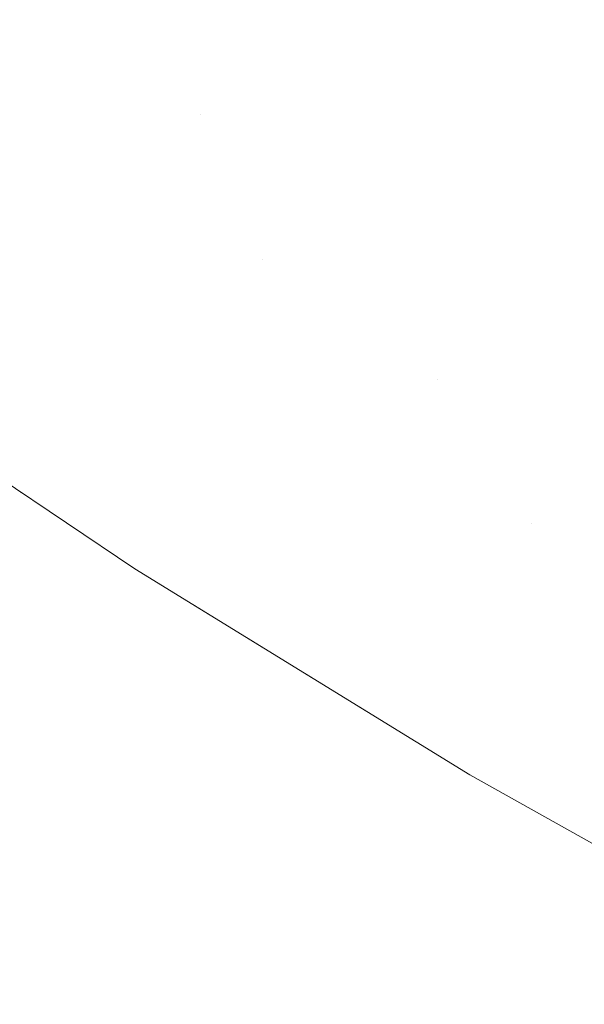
# Model space of a CAD drawing. Header units: centimetres. Extents: x -62 to 63, y 4 to 6.
# Tile 20 of 256: x -62.04937 to -62.04011, y 4.23787 to 4.25402. Entities that reach past the tile are written whole.
import ezdxf

# ---------------------------------------------------------------- set-up
doc = ezdxf.new("R2010")
doc.units = ezdxf.units.CM
doc.header["$LTSCALE"] = 2.54
doc.layers.add('Lucido design-1', color=7, linetype='Continuous')

# ---------------------------------------------------------------- blocks, each defined once
blk = doc.blocks.new('Gruppo-4-1')
at = {"color": 7, "linetype": 'Continuous', "lineweight": 9}
for points, invisible_edges in [([(-62.040207, 4.25398, -2276.284543), (-62.039033, 4.254267, -2276.283155), (-62.041495, 4.256136, -2276.283155), (-62.042684, 4.25586, -2276.284543)], 15), ([(-62.042684, 4.25586, -2276.284543), (-62.043832, 4.255594, -2276.285944), (-62.041341, 4.253702, -2276.285944), (-62.040207, 4.25398, -2276.284543)], 15), ([(-62.042434, 4.253434, -2276.287357), (-62.041341, 4.253702, -2276.285944), (-62.043832, 4.255594, -2276.285944), (-62.044941, 4.255337, -2276.287357)], 15), ([(-62.044941, 4.255337, -2276.287357), (-62.046007, 4.255089, -2276.288781), (-62.043487, 4.253176, -2276.288781), (-62.042434, 4.253434, -2276.287357)], 15), ([(-62.041462, 4.25492, -2276.959797), (-62.040281, 4.255202, -2276.961185), (-62.039033, 4.254267, -2276.961185), (-62.040207, 4.25398, -2276.959797)], 15), ([(-62.044499, 4.252928, -2276.290218), (-62.043487, 4.253176, -2276.288781), (-62.046007, 4.255089, -2276.288781), (-62.047032, 4.254851, -2276.290218)], 15), ([(-62.047032, 4.254851, -2276.954122), (-62.046007, 4.255089, -2276.955559), (-62.044765, 4.254133, -2276.955559), (-62.045783, 4.25389, -2276.954122)], 15), ([(-62.047032, 4.254851, -2276.290218), (-62.048014, 4.254624, -2276.291665), (-62.045468, 4.252691, -2276.291665), (-62.044499, 4.252928, -2276.290218)], 15), ([(-62.045783, 4.25389, -2276.954122), (-62.046759, 4.253658, -2276.952675), (-62.048014, 4.254624, -2276.952675), (-62.047032, 4.254851, -2276.954122)], 15), ([(-62.040207, 4.25398, -2276.959797), (-62.041341, 4.253702, -2276.958396), (-62.042604, 4.254648, -2276.958396), (-62.041462, 4.25492, -2276.959797)], 15), ([(-62.043705, 4.254385, -2276.956983), (-62.042604, 4.254648, -2276.958396), (-62.041341, 4.253702, -2276.958396), (-62.042434, 4.253434, -2276.956983)], 15), ([(-62.046394, 4.252464, -2276.293122), (-62.045468, 4.252691, -2276.291665), (-62.048014, 4.254624, -2276.291665), (-62.048953, 4.254406, -2276.293122)], 15), ([(-62.046394, 4.252464, -2276.951217), (-62.048953, 4.254406, -2276.951217), (-62.048014, 4.254624, -2276.952675), (-62.046759, 4.253658, -2276.952675)], 15), ([(-62.048953, 4.254406, -2276.293122), (-62.049847, 4.254199, -2276.29459), (-62.047277, 4.252248, -2276.29459), (-62.046394, 4.252464, -2276.293122)], 15), ([(-62.046394, 4.252464, -2276.951217), (-62.047277, 4.252248, -2276.94975), (-62.049847, 4.254199, -2276.94975), (-62.048953, 4.254406, -2276.951217)], 15), ([(-62.042434, 4.253434, -2276.956983), (-62.043487, 4.253176, -2276.955559), (-62.044765, 4.254133, -2276.955559), (-62.043705, 4.254385, -2276.956983)], 15), ([(-62.048116, 4.252042, -2276.296068), (-62.047277, 4.252248, -2276.29459), (-62.049847, 4.254199, -2276.29459), (-62.050697, 4.254001, -2276.296068)], 15), ([(-62.050697, 4.254001, -2276.948272), (-62.049847, 4.254199, -2276.94975), (-62.047277, 4.252248, -2276.94975), (-62.048116, 4.252042, -2276.948272)], 15), ([(-62.037592, 4.252099, -2276.284543), (-62.036434, 4.252399, -2276.283155), (-62.039033, 4.254267, -2276.283155), (-62.040207, 4.25398, -2276.284543)], 15), ([(-62.040207, 4.25398, -2276.959797), (-62.039033, 4.254267, -2276.961185), (-62.037751, 4.253333, -2276.961185), (-62.038916, 4.25304, -2276.959797)], 15), ([(-62.050697, 4.254001, -2276.296068), (-62.051501, 4.253815, -2276.297555), (-62.04891, 4.251848, -2276.297555), (-62.048116, 4.252042, -2276.296068)], 15), ([(-62.048116, 4.252042, -2276.948272), (-62.04891, 4.251848, -2276.946785), (-62.051501, 4.253815, -2276.946785), (-62.050697, 4.254001, -2276.948272)], 15), ([(-62.045783, 4.25389, -2276.954122), (-62.044765, 4.254133, -2276.955559), (-62.043487, 4.253176, -2276.955559), (-62.044499, 4.252928, -2276.954122)], 15), ([(-62.044499, 4.252928, -2276.954122), (-62.045468, 4.252691, -2276.952675), (-62.046759, 4.253658, -2276.952675), (-62.045783, 4.25389, -2276.954122)], 15), ([(-62.040207, 4.25398, -2276.284543), (-62.041341, 4.253702, -2276.285944), (-62.03871, 4.25181, -2276.285944), (-62.037592, 4.252099, -2276.284543)], 15), ([(-62.038916, 4.25304, -2276.959797), (-62.040043, 4.252756, -2276.958396), (-62.041341, 4.253702, -2276.958396), (-62.040207, 4.25398, -2276.959797)], 15), ([(-62.049659, 4.251665, -2276.29905), (-62.04891, 4.251848, -2276.297555), (-62.051501, 4.253815, -2276.297555), (-62.05226, 4.253639, -2276.29905)], 15), ([(-62.05226, 4.253639, -2276.94529), (-62.051501, 4.253815, -2276.946785), (-62.04891, 4.251848, -2276.946785), (-62.049659, 4.251665, -2276.94529)], 15), ([(-62.046759, 4.253658, -2276.952675), (-62.045468, 4.252691, -2276.952675), (-62.046394, 4.252464, -2276.951217)], 11), ([(-62.039788, 4.251532, -2276.287357), (-62.03871, 4.25181, -2276.285944), (-62.041341, 4.253702, -2276.285944), (-62.042434, 4.253434, -2276.287357)], 15), ([(-62.042434, 4.253434, -2276.956983), (-62.041341, 4.253702, -2276.958396), (-62.040043, 4.252756, -2276.958396), (-62.041129, 4.252483, -2276.956983)], 15), ([(-62.042434, 4.253434, -2276.287357), (-62.043487, 4.253176, -2276.288781), (-62.040827, 4.251263, -2276.288781), (-62.039788, 4.251532, -2276.287357)], 15), ([(-62.041129, 4.252483, -2276.956983), (-62.042175, 4.25222, -2276.955559), (-62.043487, 4.253176, -2276.955559), (-62.042434, 4.253434, -2276.956983)], 15), ([(-62.041824, 4.251005, -2276.290218), (-62.040827, 4.251263, -2276.288781), (-62.043487, 4.253176, -2276.288781), (-62.044499, 4.252928, -2276.290218)], 15), ([(-62.044499, 4.252928, -2276.954122), (-62.043487, 4.253176, -2276.955559), (-62.042175, 4.25222, -2276.955559), (-62.043179, 4.251967, -2276.954122)], 15), ([(-62.044499, 4.252928, -2276.290218), (-62.045468, 4.252691, -2276.291665), (-62.04278, 4.250758, -2276.291665), (-62.041824, 4.251005, -2276.290218)], 15), ([(-62.043179, 4.251967, -2276.954122), (-62.044142, 4.251725, -2276.952675), (-62.045468, 4.252691, -2276.952675), (-62.044499, 4.252928, -2276.954122)], 15), ([(-62.043694, 4.250522, -2276.293122), (-62.04278, 4.250758, -2276.291665), (-62.045468, 4.252691, -2276.291665), (-62.046394, 4.252464, -2276.293122)], 15), ([(-62.046394, 4.252464, -2276.951217), (-62.045468, 4.252691, -2276.952675), (-62.044142, 4.251725, -2276.952675), (-62.045062, 4.251493, -2276.951217)], 15), ([(-62.041129, 4.252483, -2276.956983), (-62.040043, 4.252756, -2276.958396), (-62.03871, 4.25181, -2276.958396), (-62.039788, 4.251532, -2276.956983)], 15), ([(-62.046394, 4.252464, -2276.293122), (-62.047277, 4.252248, -2276.29459), (-62.044564, 4.250297, -2276.29459), (-62.043694, 4.250522, -2276.293122)], 15), ([(-62.045062, 4.251493, -2276.951217), (-62.045939, 4.251272, -2276.94975), (-62.047277, 4.252248, -2276.94975), (-62.046394, 4.252464, -2276.951217)], 15), ([(-62.039788, 4.251532, -2276.956983), (-62.040827, 4.251263, -2276.955559), (-62.042175, 4.25222, -2276.955559), (-62.041129, 4.252483, -2276.956983)], 15), ([(-62.045391, 4.250083, -2276.296068), (-62.044564, 4.250297, -2276.29459), (-62.047277, 4.252248, -2276.29459), (-62.048116, 4.252042, -2276.296068)], 15), ([(-62.045391, 4.250083, -2276.948272), (-62.048116, 4.252042, -2276.948272), (-62.047277, 4.252248, -2276.94975), (-62.045939, 4.251272, -2276.94975)], 15), ([(-62.043179, 4.251967, -2276.954122), (-62.042175, 4.25222, -2276.955559), (-62.040827, 4.251263, -2276.955559), (-62.041824, 4.251005, -2276.954122)], 15), ([(-62.048116, 4.252042, -2276.296068), (-62.04891, 4.251848, -2276.297555), (-62.046174, 4.249881, -2276.297555), (-62.045391, 4.250083, -2276.296068)], 15), ([(-62.045391, 4.250083, -2276.948272), (-62.046174, 4.249881, -2276.946785), (-62.04891, 4.251848, -2276.946785), (-62.048116, 4.252042, -2276.948272)], 15), ([(-62.041824, 4.251005, -2276.954122), (-62.04278, 4.250758, -2276.952675), (-62.044142, 4.251725, -2276.952675), (-62.043179, 4.251967, -2276.954122)], 15), ([(-62.046913, 4.24969, -2276.29905), (-62.046174, 4.249881, -2276.297555), (-62.04891, 4.251848, -2276.297555), (-62.049659, 4.251665, -2276.29905)], 15), ([(-62.049659, 4.251665, -2276.94529), (-62.04891, 4.251848, -2276.946785), (-62.046174, 4.249881, -2276.946785), (-62.046913, 4.24969, -2276.94529)], 15), ([(-62.045062, 4.251493, -2276.951217), (-62.044142, 4.251725, -2276.952675), (-62.04278, 4.250758, -2276.952675), (-62.043694, 4.250522, -2276.951217)], 15), ([(-62.049659, 4.251665, -2276.29905), (-62.050362, 4.251492, -2276.300554), (-62.047606, 4.249511, -2276.300554), (-62.046913, 4.24969, -2276.29905)], 15), ([(-62.046913, 4.24969, -2276.94529), (-62.047606, 4.249511, -2276.943786), (-62.050362, 4.251492, -2276.943786), (-62.049659, 4.251665, -2276.94529)], 15), ([(-62.048254, 4.249344, -2276.302065), (-62.047606, 4.249511, -2276.300554), (-62.050362, 4.251492, -2276.300554), (-62.051019, 4.251332, -2276.302065)], 15), ([(-62.051019, 4.251332, -2276.942275), (-62.050362, 4.251492, -2276.943786), (-62.047606, 4.249511, -2276.943786), (-62.048254, 4.249344, -2276.942275)], 15), ([(-62.043694, 4.250522, -2276.951217), (-62.044564, 4.250297, -2276.94975), (-62.045939, 4.251272, -2276.94975), (-62.045062, 4.251493, -2276.951217)], 15), ([(-62.039788, 4.251532, -2276.287357), (-62.040827, 4.251263, -2276.288781), (-62.038023, 4.249352, -2276.288781), (-62.037, 4.249631, -2276.287357)], 15), ([(-62.038412, 4.250581, -2276.956983), (-62.039443, 4.250307, -2276.955559), (-62.040827, 4.251263, -2276.955559), (-62.039788, 4.251532, -2276.956983)], 15), ([(-62.051019, 4.251332, -2276.302065), (-62.051629, 4.251182, -2276.303583), (-62.048855, 4.249188, -2276.303583), (-62.048254, 4.249344, -2276.302065)], 15), ([(-62.048254, 4.249344, -2276.942275), (-62.048855, 4.249188, -2276.940757), (-62.051629, 4.251182, -2276.940757), (-62.051019, 4.251332, -2276.942275)], 15), ([(-62.045939, 4.251272, -2276.94975), (-62.044564, 4.250297, -2276.94975), (-62.045391, 4.250083, -2276.948272)], 11), ([(-62.039006, 4.249084, -2276.290218), (-62.038023, 4.249352, -2276.288781), (-62.040827, 4.251263, -2276.288781), (-62.041824, 4.251005, -2276.290218)], 15), ([(-62.041824, 4.251005, -2276.954122), (-62.040827, 4.251263, -2276.955559), (-62.039443, 4.250307, -2276.955559), (-62.040433, 4.250045, -2276.954122)], 15), ([(-62.04941, 4.249045, -2276.305108), (-62.048855, 4.249188, -2276.303583), (-62.051629, 4.251182, -2276.303583), (-62.052191, 4.251044, -2276.305108)], 15), ([(-62.052191, 4.251044, -2276.939231), (-62.051629, 4.251182, -2276.940757), (-62.048855, 4.249188, -2276.940757), (-62.04941, 4.249045, -2276.939231)], 15), ([(-62.041824, 4.251005, -2276.290218), (-62.04278, 4.250758, -2276.291665), (-62.039947, 4.248828, -2276.291665), (-62.039006, 4.249084, -2276.290218)], 15), ([(-62.040433, 4.250045, -2276.954122), (-62.041382, 4.249793, -2276.952675), (-62.04278, 4.250758, -2276.952675), (-62.041824, 4.251005, -2276.954122)], 15), ([(-62.040847, 4.248582, -2276.293122), (-62.039947, 4.248828, -2276.291665), (-62.04278, 4.250758, -2276.291665), (-62.043694, 4.250522, -2276.293122)], 15), ([(-62.043694, 4.250522, -2276.951217), (-62.04278, 4.250758, -2276.952675), (-62.041382, 4.249793, -2276.952675), (-62.042289, 4.249552, -2276.951217)], 15), ([(-62.043694, 4.250522, -2276.293122), (-62.044564, 4.250297, -2276.29459), (-62.041705, 4.248349, -2276.29459), (-62.040847, 4.248582, -2276.293122)], 15), ([(-62.042289, 4.249552, -2276.951217), (-62.043153, 4.249323, -2276.94975), (-62.044564, 4.250297, -2276.94975), (-62.043694, 4.250522, -2276.951217)], 15), ([(-62.04252, 4.248126, -2276.296068), (-62.041705, 4.248349, -2276.29459), (-62.044564, 4.250297, -2276.29459), (-62.045391, 4.250083, -2276.296068)], 15), ([(-62.04252, 4.248126, -2276.948272), (-62.045391, 4.250083, -2276.948272), (-62.044564, 4.250297, -2276.94975), (-62.043153, 4.249323, -2276.94975)], 15), ([(-62.040433, 4.250045, -2276.954122), (-62.039443, 4.250307, -2276.955559), (-62.038023, 4.249352, -2276.955559), (-62.039006, 4.249084, -2276.954122)], 15), ([(-62.045391, 4.250083, -2276.296068), (-62.046174, 4.249881, -2276.297555), (-62.043291, 4.247916, -2276.297555), (-62.04252, 4.248126, -2276.296068)], 15), ([(-62.04252, 4.248126, -2276.948272), (-62.043291, 4.247916, -2276.946785), (-62.046174, 4.249881, -2276.946785), (-62.045391, 4.250083, -2276.948272)], 15), ([(-62.039006, 4.249084, -2276.954122), (-62.039947, 4.248828, -2276.952675), (-62.041382, 4.249793, -2276.952675), (-62.040433, 4.250045, -2276.954122)], 15), ([(-62.044019, 4.247718, -2276.29905), (-62.043291, 4.247916, -2276.297555), (-62.046174, 4.249881, -2276.297555), (-62.046913, 4.24969, -2276.29905)], 15), ([(-62.046913, 4.24969, -2276.94529), (-62.046174, 4.249881, -2276.946785), (-62.043291, 4.247916, -2276.946785), (-62.044019, 4.247718, -2276.94529)], 15), ([(-62.042289, 4.249552, -2276.951217), (-62.041382, 4.249793, -2276.952675), (-62.039947, 4.248828, -2276.952675), (-62.040847, 4.248582, -2276.951217)], 15), ([(-62.046913, 4.24969, -2276.29905), (-62.047606, 4.249511, -2276.300554), (-62.044702, 4.247532, -2276.300554), (-62.044019, 4.247718, -2276.29905)], 15), ([(-62.044019, 4.247718, -2276.94529), (-62.044702, 4.247532, -2276.943786), (-62.047606, 4.249511, -2276.943786), (-62.046913, 4.24969, -2276.94529)], 15), ([(-62.04534, 4.247358, -2276.302065), (-62.044702, 4.247532, -2276.300554), (-62.047606, 4.249511, -2276.300554), (-62.048254, 4.249344, -2276.302065)], 15), ([(-62.048254, 4.249344, -2276.942275), (-62.047606, 4.249511, -2276.943786), (-62.044702, 4.247532, -2276.943786), (-62.04534, 4.247358, -2276.942275)], 15), ([(-62.040847, 4.248582, -2276.951217), (-62.041705, 4.248349, -2276.94975), (-62.043153, 4.249323, -2276.94975), (-62.042289, 4.249552, -2276.951217)], 15), ([(-62.048254, 4.249344, -2276.302065), (-62.048855, 4.249188, -2276.303583), (-62.045933, 4.247196, -2276.303583), (-62.04534, 4.247358, -2276.302065)], 15), ([(-62.04534, 4.247358, -2276.942275), (-62.045933, 4.247196, -2276.940757), (-62.048855, 4.249188, -2276.940757), (-62.048254, 4.249344, -2276.942275)], 15), ([(-62.043153, 4.249323, -2276.94975), (-62.041705, 4.248349, -2276.94975), (-62.04252, 4.248126, -2276.948272)], 11), ([(-62.04648, 4.247047, -2276.305108), (-62.045933, 4.247196, -2276.303583), (-62.048855, 4.249188, -2276.303583), (-62.04941, 4.249045, -2276.305108)], 15), ([(-62.04941, 4.249045, -2276.939231), (-62.048855, 4.249188, -2276.940757), (-62.045933, 4.247196, -2276.940757), (-62.04648, 4.247047, -2276.939231)], 15), ([(-62.04941, 4.249045, -2276.305108), (-62.049918, 4.248913, -2276.30664), (-62.04698, 4.246911, -2276.30664), (-62.04648, 4.247047, -2276.305108)], 15), ([(-62.04648, 4.247047, -2276.939231), (-62.04698, 4.246911, -2276.9377), (-62.049918, 4.248913, -2276.9377), (-62.04941, 4.249045, -2276.939231)], 15), ([(-62.047434, 4.246787, -2276.308177), (-62.04698, 4.246911, -2276.30664), (-62.049918, 4.248913, -2276.30664), (-62.050379, 4.248794, -2276.308177)], 15), ([(-62.050379, 4.248794, -2276.936163), (-62.049918, 4.248913, -2276.9377), (-62.04698, 4.246911, -2276.9377), (-62.047434, 4.246787, -2276.936163)], 15), ([(-62.037853, 4.246647, -2276.293122), (-62.036968, 4.246902, -2276.291665), (-62.039947, 4.248828, -2276.291665), (-62.040847, 4.248582, -2276.293122)], 15), ([(-62.040847, 4.248582, -2276.951217), (-62.039947, 4.248828, -2276.952675), (-62.038476, 4.247864, -2276.952675), (-62.039369, 4.247614, -2276.951217)], 15), ([(-62.048201, 4.246578, -2276.311265), (-62.047841, 4.246676, -2276.309719), (-62.050793, 4.248687, -2276.309719), (-62.051158, 4.248593, -2276.311265)], 15), ([(-62.051158, 4.248593, -2276.933075), (-62.050793, 4.248687, -2276.934621), (-62.047841, 4.246676, -2276.934621), (-62.048201, 4.246578, -2276.933075)], 15), ([(-62.050379, 4.248794, -2276.308177), (-62.050793, 4.248687, -2276.309719), (-62.047841, 4.246676, -2276.309719), (-62.047434, 4.246787, -2276.308177)], 15), ([(-62.047434, 4.246787, -2276.936163), (-62.047841, 4.246676, -2276.934621), (-62.050793, 4.248687, -2276.934621), (-62.050379, 4.248794, -2276.936163)], 15), ([(-62.052815, 4.248606, -2276.92217), (-62.04748, 4.245014, -2276.92217), (-62.04748, 4.245014, -2276.32217), (-62.05235, 4.248293, -2276.32217)], 10), ([(-62.052815, 4.248606, -2276.92217), (-62.052331, 4.24829, -2276.923732), (-62.049357, 4.246263, -2276.923732)], 11), ([(-62.049357, 4.246263, -2276.923732), (-62.04748, 4.245014, -2276.92217), (-62.052815, 4.248606, -2276.92217)], 9), ([(-62.048778, 4.24642, -2276.314369), (-62.048514, 4.246493, -2276.312816), (-62.051475, 4.248511, -2276.312816), (-62.051744, 4.248441, -2276.314369)], 15), ([(-62.051744, 4.248441, -2276.929971), (-62.051475, 4.248511, -2276.931524), (-62.048514, 4.246493, -2276.931524), (-62.048778, 4.24642, -2276.929971)], 15), ([(-62.051158, 4.248593, -2276.311265), (-62.051475, 4.248511, -2276.312816), (-62.048514, 4.246493, -2276.312816), (-62.048201, 4.246578, -2276.311265)], 15), ([(-62.048201, 4.246578, -2276.933075), (-62.048514, 4.246493, -2276.931524), (-62.051475, 4.248511, -2276.931524), (-62.051158, 4.248593, -2276.933075)], 15), ([(-62.040847, 4.248582, -2276.293122), (-62.041705, 4.248349, -2276.29459), (-62.038697, 4.246404, -2276.29459), (-62.037853, 4.246647, -2276.293122)], 15), ([(-62.039369, 4.247614, -2276.951217), (-62.04022, 4.247376, -2276.94975), (-62.041705, 4.248349, -2276.94975), (-62.040847, 4.248582, -2276.951217)], 15), ([(-62.052135, 4.24834, -2276.317485), (-62.052258, 4.248309, -2276.319046), (-62.049285, 4.246282, -2276.319046), (-62.049164, 4.246315, -2276.317485)], 15), ([(-62.049164, 4.246315, -2276.926855), (-62.049285, 4.246282, -2276.925294), (-62.052258, 4.248309, -2276.925294), (-62.052135, 4.24834, -2276.926855)], 15), ([(-62.049164, 4.246315, -2276.317485), (-62.048995, 4.246361, -2276.315926), (-62.051964, 4.248385, -2276.315926), (-62.052135, 4.24834, -2276.317485)], 15), ([(-62.052135, 4.24834, -2276.926855), (-62.051964, 4.248385, -2276.928414), (-62.048995, 4.246361, -2276.928414), (-62.049164, 4.246315, -2276.926855)], 15), ([(-62.051744, 4.248441, -2276.314369), (-62.051964, 4.248385, -2276.315926), (-62.048995, 4.246361, -2276.315926), (-62.048778, 4.24642, -2276.314369)], 15), ([(-62.048778, 4.24642, -2276.929971), (-62.048995, 4.246361, -2276.928414), (-62.051964, 4.248385, -2276.928414), (-62.051744, 4.248441, -2276.929971)], 15), ([(-62.039499, 4.246174, -2276.296068), (-62.038697, 4.246404, -2276.29459), (-62.041705, 4.248349, -2276.29459), (-62.04252, 4.248126, -2276.296068)], 15), ([(-62.04252, 4.248126, -2276.948272), (-62.041705, 4.248349, -2276.94975), (-62.04022, 4.247376, -2276.94975), (-62.041029, 4.247149, -2276.948272)], 15), ([(-62.05235, 4.248293, -2276.32217), (-62.04748, 4.245014, -2276.32217), (-62.049357, 4.246263, -2276.320608)], 10), ([(-62.049357, 4.246263, -2276.320608), (-62.052331, 4.24829, -2276.320608), (-62.05235, 4.248293, -2276.32217)], 11), ([(-62.049357, 4.246263, -2276.320608), (-62.049285, 4.246282, -2276.319046), (-62.052258, 4.248309, -2276.319046), (-62.052331, 4.24829, -2276.320608)], 15), ([(-62.052331, 4.24829, -2276.923732), (-62.052258, 4.248309, -2276.925294), (-62.049285, 4.246282, -2276.925294), (-62.049357, 4.246263, -2276.923732)], 15), ([(-62.04252, 4.248126, -2276.296068), (-62.043291, 4.247916, -2276.297555), (-62.040259, 4.245956, -2276.297555), (-62.039499, 4.246174, -2276.296068)], 15), ([(-62.041029, 4.247149, -2276.948272), (-62.041794, 4.246935, -2276.946785), (-62.043291, 4.247916, -2276.946785), (-62.04252, 4.248126, -2276.948272)], 15), ([(-62.040975, 4.24575, -2276.29905), (-62.040259, 4.245956, -2276.297555), (-62.043291, 4.247916, -2276.297555), (-62.044019, 4.247718, -2276.29905)], 15), ([(-62.040975, 4.24575, -2276.94529), (-62.044019, 4.247718, -2276.94529), (-62.043291, 4.247916, -2276.946785), (-62.041794, 4.246935, -2276.946785)], 15), ([(-62.044019, 4.247718, -2276.29905), (-62.044702, 4.247532, -2276.300554), (-62.041647, 4.245557, -2276.300554), (-62.040975, 4.24575, -2276.29905)], 15), ([(-62.040975, 4.24575, -2276.94529), (-62.041647, 4.245557, -2276.943786), (-62.044702, 4.247532, -2276.943786), (-62.044019, 4.247718, -2276.94529)], 15), ([(-62.042275, 4.245376, -2276.302065), (-62.041647, 4.245557, -2276.300554), (-62.044702, 4.247532, -2276.300554), (-62.04534, 4.247358, -2276.302065)], 15), ([(-62.04534, 4.247358, -2276.942275), (-62.044702, 4.247532, -2276.943786), (-62.041647, 4.245557, -2276.943786), (-62.042275, 4.245376, -2276.942275)], 15), ([(-62.037853, 4.246647, -2276.951217), (-62.038697, 4.246404, -2276.94975), (-62.04022, 4.247376, -2276.94975), (-62.039369, 4.247614, -2276.951217)], 15), ([(-62.041029, 4.247149, -2276.948272), (-62.04022, 4.247376, -2276.94975), (-62.038697, 4.246404, -2276.94975), (-62.039499, 4.246174, -2276.948272)], 15), ([(-62.04534, 4.247358, -2276.302065), (-62.045933, 4.247196, -2276.303583), (-62.042858, 4.245209, -2276.303583), (-62.042275, 4.245376, -2276.302065)], 15), ([(-62.042275, 4.245376, -2276.942275), (-62.042858, 4.245209, -2276.940757), (-62.045933, 4.247196, -2276.940757), (-62.04534, 4.247358, -2276.942275)], 15), ([(-62.04648, 4.247047, -2276.305108), (-62.04698, 4.246911, -2276.30664), (-62.043889, 4.244913, -2276.30664), (-62.043396, 4.245054, -2276.305108)], 15), ([(-62.043396, 4.245054, -2276.939231), (-62.043889, 4.244913, -2276.9377), (-62.04698, 4.246911, -2276.9377), (-62.04648, 4.247047, -2276.939231)], 15), ([(-62.043396, 4.245054, -2276.305108), (-62.042858, 4.245209, -2276.303583), (-62.045933, 4.247196, -2276.303583), (-62.04648, 4.247047, -2276.305108)], 15), ([(-62.04648, 4.247047, -2276.939231), (-62.045933, 4.247196, -2276.940757), (-62.042858, 4.245209, -2276.940757), (-62.043396, 4.245054, -2276.939231)], 15), ([(-62.039499, 4.246174, -2276.948272), (-62.040259, 4.245956, -2276.946785), (-62.041794, 4.246935, -2276.946785), (-62.041029, 4.247149, -2276.948272)], 15), ([(-62.044336, 4.244784, -2276.308177), (-62.043889, 4.244913, -2276.30664), (-62.04698, 4.246911, -2276.30664), (-62.047434, 4.246787, -2276.308177)], 15), ([(-62.047434, 4.246787, -2276.936163), (-62.04698, 4.246911, -2276.9377), (-62.043889, 4.244913, -2276.9377), (-62.044336, 4.244784, -2276.936163)], 15), ([(-62.041794, 4.246935, -2276.946785), (-62.040259, 4.245956, -2276.946785), (-62.040975, 4.24575, -2276.94529)], 11), ([(-62.047434, 4.246787, -2276.308177), (-62.047841, 4.246676, -2276.309719), (-62.044737, 4.244669, -2276.309719), (-62.044336, 4.244784, -2276.308177)], 15), ([(-62.044336, 4.244784, -2276.936163), (-62.044737, 4.244669, -2276.934621), (-62.047841, 4.246676, -2276.934621), (-62.047434, 4.246787, -2276.936163)], 15), ([(-62.048201, 4.246578, -2276.311265), (-62.048514, 4.246493, -2276.312816), (-62.045398, 4.244479, -2276.312816), (-62.045091, 4.244567, -2276.311265)], 15), ([(-62.045091, 4.244567, -2276.933075), (-62.045398, 4.244479, -2276.931524), (-62.048514, 4.246493, -2276.931524), (-62.048201, 4.246578, -2276.933075)], 15), ([(-62.045091, 4.244567, -2276.311265), (-62.044737, 4.244669, -2276.309719), (-62.047841, 4.246676, -2276.309719), (-62.048201, 4.246578, -2276.311265)], 15), ([(-62.048201, 4.246578, -2276.933075), (-62.047841, 4.246676, -2276.934621), (-62.044737, 4.244669, -2276.934621), (-62.045091, 4.244567, -2276.933075)], 15), ([(-62.048778, 4.24642, -2276.314369), (-62.048995, 4.246361, -2276.315926), (-62.045872, 4.244343, -2276.315926), (-62.045659, 4.244404, -2276.314369)], 15), ([(-62.045659, 4.244404, -2276.929971), (-62.045872, 4.244343, -2276.928414), (-62.048995, 4.246361, -2276.928414), (-62.048778, 4.24642, -2276.929971)], 15), ([(-62.045659, 4.244404, -2276.314369), (-62.045398, 4.244479, -2276.312816), (-62.048514, 4.246493, -2276.312816), (-62.048778, 4.24642, -2276.314369)], 15), ([(-62.048778, 4.24642, -2276.929971), (-62.048514, 4.246493, -2276.931524), (-62.045398, 4.244479, -2276.931524), (-62.045659, 4.244404, -2276.929971)], 15), ([(-62.046229, 4.24424, -2276.320608), (-62.046157, 4.244261, -2276.319046), (-62.049285, 4.246282, -2276.319046), (-62.049357, 4.246263, -2276.320608)], 15), ([(-62.049357, 4.246263, -2276.923732), (-62.049285, 4.246282, -2276.925294), (-62.046157, 4.244261, -2276.925294), (-62.046229, 4.24424, -2276.923732)], 15), ([(-62.046229, 4.24424, -2276.320608), (-62.049357, 4.246263, -2276.320608), (-62.04748, 4.245014, -2276.32217)], 11), ([(-62.046229, 4.24424, -2276.923732), (-62.04748, 4.245014, -2276.92217), (-62.049357, 4.246263, -2276.923732)], 11), ([(-62.049164, 4.246315, -2276.317485), (-62.049285, 4.246282, -2276.319046), (-62.046157, 4.244261, -2276.319046), (-62.046039, 4.244295, -2276.317485)], 15), ([(-62.046039, 4.244295, -2276.926855), (-62.046157, 4.244261, -2276.925294), (-62.049285, 4.246282, -2276.925294), (-62.049164, 4.246315, -2276.926855)], 15), ([(-62.046039, 4.244295, -2276.317485), (-62.045872, 4.244343, -2276.315926), (-62.048995, 4.246361, -2276.315926), (-62.049164, 4.246315, -2276.317485)], 15), ([(-62.049164, 4.246315, -2276.926855), (-62.048995, 4.246361, -2276.928414), (-62.045872, 4.244343, -2276.928414), (-62.046039, 4.244295, -2276.926855)], 15), ([(-62.039499, 4.246174, -2276.296068), (-62.040259, 4.245956, -2276.297555), (-62.037074, 4.244002, -2276.297555), (-62.036327, 4.244228, -2276.296068)], 15), ([(-62.037932, 4.2452, -2276.948272), (-62.038685, 4.244978, -2276.946785), (-62.040259, 4.245956, -2276.946785), (-62.039499, 4.246174, -2276.948272)], 15), ([(-62.037777, 4.243789, -2276.29905), (-62.037074, 4.244002, -2276.297555), (-62.040259, 4.245956, -2276.297555), (-62.040975, 4.24575, -2276.29905)], 15), ([(-62.040975, 4.24575, -2276.94529), (-62.040259, 4.245956, -2276.946785), (-62.038685, 4.244978, -2276.946785), (-62.039395, 4.244769, -2276.94529)], 15), ([(-62.040975, 4.24575, -2276.29905), (-62.041647, 4.245557, -2276.300554), (-62.038438, 4.243589, -2276.300554), (-62.037777, 4.243789, -2276.29905)], 15), ([(-62.039395, 4.244769, -2276.94529), (-62.040062, 4.244572, -2276.943786), (-62.041647, 4.245557, -2276.943786), (-62.040975, 4.24575, -2276.94529)], 15), ([(-62.039056, 4.243402, -2276.302065), (-62.038438, 4.243589, -2276.300554), (-62.041647, 4.245557, -2276.300554), (-62.042275, 4.245376, -2276.302065)], 15), ([(-62.039056, 4.243402, -2276.942275), (-62.042275, 4.245376, -2276.942275), (-62.041647, 4.245557, -2276.943786), (-62.040062, 4.244572, -2276.943786)], 15), ([(-62.042275, 4.245376, -2276.302065), (-62.042858, 4.245209, -2276.303583), (-62.039629, 4.243228, -2276.303583), (-62.039056, 4.243402, -2276.302065)], 15), ([(-62.039056, 4.243402, -2276.942275), (-62.039629, 4.243228, -2276.940757), (-62.042858, 4.245209, -2276.940757), (-62.042275, 4.245376, -2276.942275)], 15), ([(-62.040158, 4.243068, -2276.305108), (-62.039629, 4.243228, -2276.303583), (-62.042858, 4.245209, -2276.303583), (-62.043396, 4.245054, -2276.305108)], 15), ([(-62.043396, 4.245054, -2276.939231), (-62.042858, 4.245209, -2276.940757), (-62.039629, 4.243228, -2276.940757), (-62.040158, 4.243068, -2276.939231)], 15), ([(-62.04748, 4.245014, -2276.32217), (-62.046241, 4.244252, -2276.32217), (-62.046229, 4.24424, -2276.320608)], 10), ([(-62.04748, 4.245014, -2276.92217), (-62.041989, 4.241638, -2276.92217), (-62.041989, 4.241638, -2276.32217), (-62.046241, 4.244252, -2276.32217)], 10), ([(-62.046241, 4.244252, -2276.32217), (-62.04748, 4.245014, -2276.32217), (-62.04748, 4.245014, -2276.92217)], 10), ([(-62.042943, 4.242225, -2276.923732), (-62.041989, 4.241638, -2276.92217), (-62.04748, 4.245014, -2276.92217), (-62.046229, 4.24424, -2276.923732)], 13), ([(-62.043396, 4.245054, -2276.305108), (-62.043889, 4.244913, -2276.30664), (-62.040643, 4.242921, -2276.30664), (-62.040158, 4.243068, -2276.305108)], 15), ([(-62.040158, 4.243068, -2276.939231), (-62.040643, 4.242921, -2276.9377), (-62.043889, 4.244913, -2276.9377), (-62.043396, 4.245054, -2276.939231)], 15), ([(-62.044336, 4.244784, -2276.308177), (-62.044737, 4.244669, -2276.309719), (-62.041476, 4.242669, -2276.309719), (-62.041082, 4.242788, -2276.308177)], 15), ([(-62.041082, 4.242788, -2276.936163), (-62.041476, 4.242669, -2276.934621), (-62.044737, 4.244669, -2276.934621), (-62.044336, 4.244784, -2276.936163)], 15), ([(-62.041082, 4.242788, -2276.308177), (-62.040643, 4.242921, -2276.30664), (-62.043889, 4.244913, -2276.30664), (-62.044336, 4.244784, -2276.308177)], 15), ([(-62.044336, 4.244784, -2276.936163), (-62.043889, 4.244913, -2276.9377), (-62.040643, 4.242921, -2276.9377), (-62.041082, 4.242788, -2276.936163)], 15), ([(-62.041824, 4.242564, -2276.311265), (-62.041476, 4.242669, -2276.309719), (-62.044737, 4.244669, -2276.309719), (-62.045091, 4.244567, -2276.311265)], 15), ([(-62.045091, 4.244567, -2276.933075), (-62.044737, 4.244669, -2276.934621), (-62.041476, 4.242669, -2276.934621), (-62.041824, 4.242564, -2276.933075)], 15), ([(-62.042383, 4.242395, -2276.314369), (-62.042127, 4.242472, -2276.312816), (-62.045398, 4.244479, -2276.312816), (-62.045659, 4.244404, -2276.314369)], 15), ([(-62.045659, 4.244404, -2276.929971), (-62.045398, 4.244479, -2276.931524), (-62.042127, 4.242472, -2276.931524), (-62.042383, 4.242395, -2276.929971)], 15), ([(-62.045091, 4.244567, -2276.311265), (-62.045398, 4.244479, -2276.312816), (-62.042127, 4.242472, -2276.312816), (-62.041824, 4.242564, -2276.311265)], 15), ([(-62.041824, 4.242564, -2276.933075), (-62.042127, 4.242472, -2276.931524), (-62.045398, 4.244479, -2276.931524), (-62.045091, 4.244567, -2276.933075)], 15), ([(-62.046039, 4.244295, -2276.317485), (-62.046157, 4.244261, -2276.319046), (-62.042873, 4.242246, -2276.319046), (-62.042756, 4.242281, -2276.317485)], 15), ([(-62.042756, 4.242281, -2276.926855), (-62.042873, 4.242246, -2276.925294), (-62.046157, 4.244261, -2276.925294), (-62.046039, 4.244295, -2276.926855)], 15), ([(-62.042756, 4.242281, -2276.317485), (-62.042593, 4.242331, -2276.315926), (-62.045872, 4.244343, -2276.315926), (-62.046039, 4.244295, -2276.317485)], 15), ([(-62.046039, 4.244295, -2276.926855), (-62.045872, 4.244343, -2276.928414), (-62.042593, 4.242331, -2276.928414), (-62.042756, 4.242281, -2276.926855)], 15), ([(-62.045659, 4.244404, -2276.314369), (-62.045872, 4.244343, -2276.315926), (-62.042593, 4.242331, -2276.315926), (-62.042383, 4.242395, -2276.314369)], 15), ([(-62.042383, 4.242395, -2276.929971), (-62.042593, 4.242331, -2276.928414), (-62.045872, 4.244343, -2276.928414), (-62.045659, 4.244404, -2276.929971)], 15), ([(-62.046229, 4.24424, -2276.320608), (-62.046241, 4.244252, -2276.32217), (-62.041989, 4.241638, -2276.32217), (-62.042943, 4.242225, -2276.320608)], 13), ([(-62.042943, 4.242225, -2276.320608), (-62.042873, 4.242246, -2276.319046), (-62.046157, 4.244261, -2276.319046), (-62.046229, 4.24424, -2276.320608)], 15), ([(-62.046229, 4.24424, -2276.923732), (-62.046157, 4.244261, -2276.925294), (-62.042873, 4.242246, -2276.925294), (-62.042943, 4.242225, -2276.923732)], 15), ([(-62.036763, 4.241092, -2276.305108), (-62.036243, 4.241258, -2276.303583), (-62.039629, 4.243228, -2276.303583), (-62.040158, 4.243068, -2276.305108)], 15), ([(-62.040158, 4.243068, -2276.939231), (-62.039629, 4.243228, -2276.940757), (-62.036243, 4.241258, -2276.940757), (-62.036763, 4.241092, -2276.939231)], 15), ([(-62.040158, 4.243068, -2276.305108), (-62.040643, 4.242921, -2276.30664), (-62.037239, 4.24094, -2276.30664), (-62.036763, 4.241092, -2276.305108)], 15), ([(-62.036763, 4.241092, -2276.939231), (-62.037239, 4.24094, -2276.9377), (-62.040643, 4.242921, -2276.9377), (-62.040158, 4.243068, -2276.939231)], 15), ([(-62.03767, 4.240802, -2276.308177), (-62.037239, 4.24094, -2276.30664), (-62.040643, 4.242921, -2276.30664), (-62.041082, 4.242788, -2276.308177)], 15), ([(-62.041082, 4.242788, -2276.936163), (-62.040643, 4.242921, -2276.9377), (-62.037239, 4.24094, -2276.9377), (-62.03767, 4.240802, -2276.936163)], 15), ([(-62.041082, 4.242788, -2276.308177), (-62.041476, 4.242669, -2276.309719), (-62.038057, 4.240679, -2276.309719), (-62.03767, 4.240802, -2276.308177)], 15), ([(-62.03767, 4.240802, -2276.936163), (-62.038057, 4.240679, -2276.934621), (-62.041476, 4.242669, -2276.934621), (-62.041082, 4.242788, -2276.936163)], 15), ([(-62.041824, 4.242564, -2276.311265), (-62.042127, 4.242472, -2276.312816), (-62.038696, 4.240475, -2276.312816), (-62.038399, 4.24057, -2276.311265)], 15), ([(-62.038399, 4.24057, -2276.933075), (-62.038696, 4.240475, -2276.931524), (-62.042127, 4.242472, -2276.931524), (-62.041824, 4.242564, -2276.933075)], 15), ([(-62.038399, 4.24057, -2276.311265), (-62.038057, 4.240679, -2276.309719), (-62.041476, 4.242669, -2276.309719), (-62.041824, 4.242564, -2276.311265)], 15), ([(-62.041824, 4.242564, -2276.933075), (-62.041476, 4.242669, -2276.934621), (-62.038057, 4.240679, -2276.934621), (-62.038399, 4.24057, -2276.933075)], 15), ([(-62.042383, 4.242395, -2276.314369), (-62.042593, 4.242331, -2276.315926), (-62.039154, 4.240329, -2276.315926), (-62.038947, 4.240395, -2276.314369)], 15), ([(-62.038947, 4.240395, -2276.929971), (-62.039154, 4.240329, -2276.928414), (-62.042593, 4.242331, -2276.928414), (-62.042383, 4.242395, -2276.929971)], 15), ([(-62.038947, 4.240395, -2276.314369), (-62.038696, 4.240475, -2276.312816), (-62.042127, 4.242472, -2276.312816), (-62.042383, 4.242395, -2276.314369)], 15), ([(-62.042383, 4.242395, -2276.929971), (-62.042127, 4.242472, -2276.931524), (-62.038696, 4.240475, -2276.931524), (-62.038947, 4.240395, -2276.929971)], 15), ([(-62.039498, 4.240219, -2276.320608), (-62.039429, 4.240241, -2276.319046), (-62.042873, 4.242246, -2276.319046), (-62.042943, 4.242225, -2276.320608)], 15), ([(-62.042943, 4.242225, -2276.923732), (-62.042873, 4.242246, -2276.925294), (-62.039429, 4.240241, -2276.925294), (-62.039498, 4.240219, -2276.923732)], 15), ([(-62.039498, 4.240219, -2276.320608), (-62.042943, 4.242225, -2276.320608), (-62.041989, 4.241638, -2276.32217)], 11), ([(-62.039498, 4.240219, -2276.923732), (-62.041989, 4.241638, -2276.92217), (-62.042943, 4.242225, -2276.923732)], 11), ([(-62.042756, 4.242281, -2276.317485), (-62.042873, 4.242246, -2276.319046), (-62.039429, 4.240241, -2276.319046), (-62.039314, 4.240278, -2276.317485)], 15), ([(-62.039314, 4.240278, -2276.926855), (-62.039429, 4.240241, -2276.925294), (-62.042873, 4.242246, -2276.925294), (-62.042756, 4.242281, -2276.926855)], 15), ([(-62.039314, 4.240278, -2276.317485), (-62.039154, 4.240329, -2276.315926), (-62.042593, 4.242331, -2276.315926), (-62.042756, 4.242281, -2276.317485)], 15), ([(-62.042756, 4.242281, -2276.926855), (-62.042593, 4.242331, -2276.928414), (-62.039154, 4.240329, -2276.928414), (-62.039314, 4.240278, -2276.926855)], 15), ([(-62.041989, 4.241638, -2276.32217), (-62.039502, 4.240245, -2276.32217), (-62.039498, 4.240219, -2276.320608)], 10), ([(-62.041989, 4.241638, -2276.92217), (-62.035269, 4.237873, -2276.92217), (-62.035269, 4.237873, -2276.32217), (-62.039502, 4.240245, -2276.32217)], 10), ([(-62.039502, 4.240245, -2276.32217), (-62.041989, 4.241638, -2276.32217), (-62.041989, 4.241638, -2276.92217)], 10), ([(-62.035269, 4.237873, -2276.92217), (-62.041989, 4.241638, -2276.92217), (-62.039498, 4.240219, -2276.923732)], 10)]:
    blk.add_3dface(points, dxfattribs=dict(at, invisible_edges=invisible_edges))
blk = doc.blocks.new('Gruppo-5-1')
at = {"color": 7}
blk.add_blockref('Gruppo-4-1', (0, 0), dxfattribs=at)

msp = doc.modelspace()

# ---------------------------------------------------------------- block references
at = {"layer": 'Lucido design-1', "color": 7}
msp.add_blockref('Gruppo-5-1', (0, 0), dxfattribs=at)

doc.saveas('drawing.dxf')
